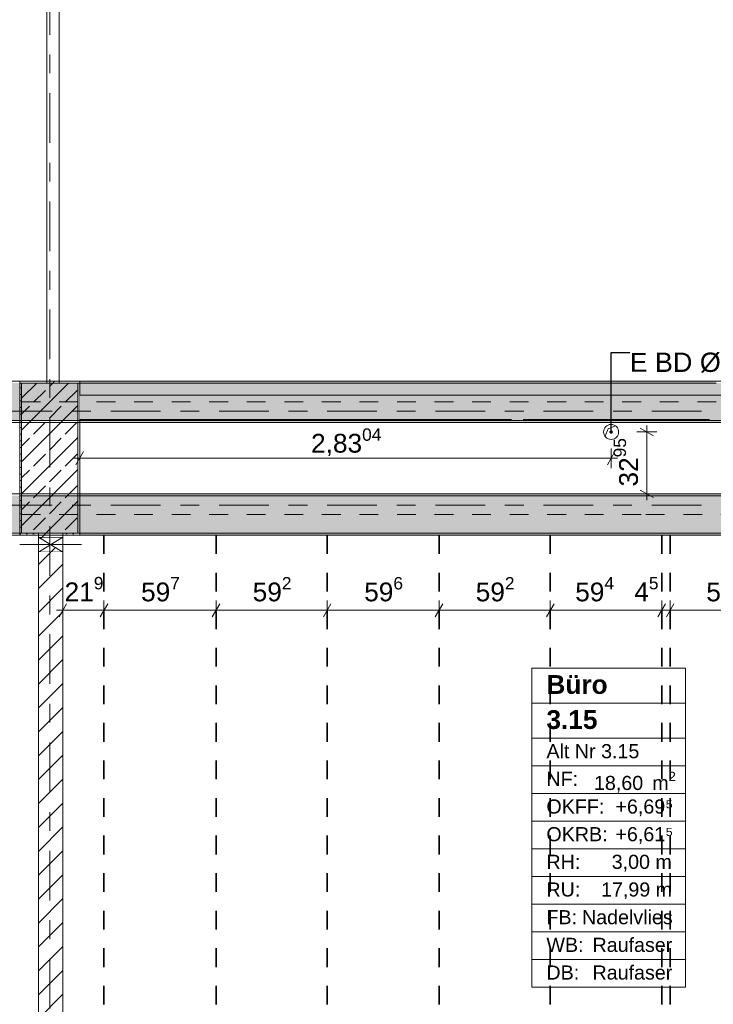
# Model space of a CAD drawing. Header units: metres. Extents: x -3.6 to 84.5, y -11 to 16.8.
# Tile 50 of 124: x 11.2 to 14.9, y 2.7 to 7.9. Entities that reach past the tile are written whole.
import ezdxf

# ---------------------------------------------------------------- set-up
doc = ezdxf.new("R2010")
doc.units = ezdxf.units.M
doc.header["$MEASUREMENT"] = 0
for name, pattern in [('Achse', [0.2, 0.1, -0.05, 0, -0.05]), ('Strichlinie doppelt', [0.546806, 0.264583, -0.105833, 0.070556, -0.105833]), ('Wipeout_Contour', [1, 0, -1])]:
    doc.linetypes.add(name, pattern=pattern)
for name, color, linetype in [('155 - Bemaßung_ Beschriftung.Ausbau - Deckenelemente', 7, 'Continuous'), ('451 - Universal.Achsen Raster', 7, 'Continuous'), ('605 - Struktur.Wand Innen', 7, 'Continuous'), ('607 - Struktur.Stütze', 7, 'Continuous'), ('608 - Struktur.Träger', 7, 'Continuous'), ('Abbruch_155 - Bemaßung_ Beschriftung.Ausbau - Deckenelemente', 7, 'Continuous'), ('Abbruch_605 - Struktur.Wand Innen', 7, 'Continuous'), ('Neubau_155 - Bemaßung_ Beschriftung.Ausbau - Deckenelemente', 7, 'Continuous'), ('Neubau_401 - Zone.Raum_ Raumbegrenzung_ Whg.', 7, 'Continuous'), ('Neubau_605 - Struktur.Wand Innen', 7, 'Continuous')]:
    doc.layers.add(name, color=color, linetype=linetype)
doc.styles.add('ERSTELLTER_STIL_1', font='txt')
doc.styles.add('ERSTELLTER_STIL_2', font='txt')
doc.linetypes.add('Abbruch 1', pattern='A,0,[1,2022.0244.A_L5A-PL04.09_iA_Deckenelemente 2.OG1.Shx,S=0.001984,R=0,X=0,Y=0],-0.25,0', length=0.25)
doc.dimstyles.new('ERSTELLTER_STIL__1', dxfattribs={"dimtxt": 0.1, "dimasz": 0.0532, "dimexe": 0.18, "dimexo": 0.0625, "dimgap": 0, "dimtad": 1, "dimtih": 1, "dimtoh": 1, "dimzin": 0, "dimdsep": 46, "dimtxsty": 'ERSTELLTER_STIL_2', "dimblk": 'ARROWHEAD_2', "dimblk1": 'ARROWHEAD_2', "dimblk2": 'ARROWHEAD_2', "dimcen": 0.09, "dimse1": 1, "dimse2": 1, "dimclrd": 7, "dimclre": 7, "dimclrt": 7, "dimazin": 0, "dimtfac": 1, "dimtdec": 4, "dimtmove": 0, "dimatfit": 3, "dimfxl": 1, "dimtolj": 1, "dimtzin": 0, "dimarcsym": 0})
doc.dimstyles.new('ERSTELLTER_STIL__2', dxfattribs={"dimtxt": 0.1, "dimasz": 0.0532, "dimexe": 0.18, "dimexo": 0.0625, "dimgap": 0, "dimtad": 1, "dimtih": 1, "dimtoh": 1, "dimzin": 0, "dimdsep": 46, "dimtxsty": 'ERSTELLTER_STIL_2', "dimblk": 'ARROWHEAD_2', "dimblk1": 'ARROWHEAD_2', "dimblk2": 'ARROWHEAD_2', "dimcen": 0.09, "dimse1": 1, "dimse2": 1, "dimclrd": 7, "dimclre": 7, "dimclrt": 7, "dimazin": 0, "dimtfac": 1, "dimtdec": 4, "dimtmove": 2, "dimatfit": 3, "dimfxl": 1, "dimtolj": 1, "dimtzin": 0, "dimarcsym": 0})
doc.dimstyles.new('ERSTELLTER_STIL__4', dxfattribs={"dimtxt": 0.1, "dimasz": 0.0532, "dimexe": 0.18, "dimexo": 0.0625, "dimgap": 0, "dimtad": 1, "dimtih": 1, "dimtoh": 1, "dimzin": 0, "dimdsep": 46, "dimtxsty": 'ERSTELLTER_STIL_2', "dimblk": 'ARROWHEAD_2', "dimblk1": 'ARROWHEAD_2', "dimblk2": 'ARROWHEAD_2', "dimcen": 0.09, "dimse1": 1, "dimse2": 1, "dimclrd": 256, "dimclre": 256, "dimclrt": 256, "dimazin": 0, "dimtfac": 1, "dimtdec": 4, "dimtmove": 0, "dimatfit": 3, "dimfxl": 1, "dimtolj": 1, "dimtzin": 0, "dimarcsym": 0})
doc.dimstyles.new('ERSTELLTER_STIL__6', dxfattribs={"dimtxt": 0.1, "dimasz": 0.0532, "dimexe": 0.18, "dimexo": 0.0625, "dimgap": 0, "dimtad": 1, "dimzin": 0, "dimdsep": 46, "dimtxsty": 'ERSTELLTER_STIL_2', "dimblk": 'ARROWHEAD_2', "dimblk1": 'ARROWHEAD_2', "dimblk2": 'ARROWHEAD_2', "dimcen": 0.09, "dimse1": 1, "dimse2": 1, "dimclrd": 256, "dimclre": 256, "dimclrt": 256, "dimazin": 0, "dimtfac": 1, "dimtdec": 4, "dimtmove": 0, "dimatfit": 3, "dimfxl": 1, "dimtolj": 1, "dimtzin": 0, "dimarcsym": 0})
doc.dimstyles.new('ERSTELLTER_STIL__7', dxfattribs={"dimtxt": 0.18, "dimasz": 0.03648, "dimexe": 0.18, "dimexo": 0.0625, "dimgap": 0, "dimtad": 0, "dimtih": 1, "dimtoh": 1, "dimdec": 4, "dimzin": 0, "dimdsep": 46, "dimcen": 0.09, "dimadec": 0, "dimazin": 0, "dimtfac": 1, "dimtdec": 4, "dimtmove": 0, "dimatfit": 3, "dimldrblk": 'ARROWHEAD_11', "dimfxl": 1, "dimtolj": 1, "dimtzin": 0, "dimarcsym": 0})
pattern_1 = [(45, (0, 0), (-0.08485281, 0.08485281), []), (45, (-0.04243, 0.04243), (-0.08485281, 0.08485281), [0.09, -0.03])]
pattern_2 = [(45, (0, 0), (-0.01767767, 0.01767767), [0, -0.025])]
pattern_3 = [(45, (0, 0), (-0.0636396, 0.0636396), [])]

# ---------------------------------------------------------------- blocks, each defined once
blk = doc.blocks.new('*D251')
at = {"layer": '155 - Bemaßung_ Beschriftung.Ausbau - Deckenelemente', "color": 7, "linetype": 'Continuous', "lineweight": 5}
for p, q in [((11.4202, 4.825), (11.3798, 4.755)), ((11.4, 4.7375), (11.4, 4.8425)), ((11.6392, 4.825), (11.5988, 4.755)), ((11.619, 4.7375), (11.619, 4.8425)), ((11.3658, 4.79), (11.4, 4.79)), ((11.4, 4.79), (11.619, 4.79))]:
    blk.add_line(p, q, dxfattribs=at)
at = {"layer": '155 - Bemaßung_ Beschriftung.Ausbau - Deckenelemente', "color": 7, "lineweight": 5, "insert": (11.4094, 4.8089), "char_height": 0.1, "attachment_point": 7, "style": 'ERSTELLTER_STIL_2'}
blk.add_mtext('\\A1;{\\pql;\\fArial|b0|i0|c0|p38;21\\fArial|b0|i0|c0|p38;\\A1{\\H.66x;\\S9^  ;}}', dxfattribs=at)
blk = doc.blocks.new('ARROWHEAD_2')
at = {"color": 0, "linetype": 'Continuous', "lineweight": 0}
for p, q in [((0, 0), (-1, 0)), ((-0.378, -0.655), (0.378, 0.655))]:
    blk.add_line(p, q, dxfattribs=at)
blk = doc.blocks.new('*D252')
at = {"layer": '155 - Bemaßung_ Beschriftung.Ausbau - Deckenelemente', "color": 7, "linetype": 'Continuous', "lineweight": 5}
for p, q in [((11.6392, 4.825), (11.5988, 4.755)), ((11.619, 4.7375), (11.619, 4.8425)), ((12.2362, 4.825), (12.1958, 4.755)), ((12.216, 4.7375), (12.216, 4.8425)), ((11.619, 4.79), (12.216, 4.79))]:
    blk.add_line(p, q, dxfattribs=at)
at = {"layer": '155 - Bemaßung_ Beschriftung.Ausbau - Deckenelemente', "color": 7, "lineweight": 5, "insert": (11.8166, 4.8083), "char_height": 0.1, "attachment_point": 7, "style": 'ERSTELLTER_STIL_2'}
blk.add_mtext('\\A1;{\\pql;\\fArial|b0|i0|c0|p38;59\\fArial|b0|i0|c0|p38;\\A1{\\H.66x;\\S7^  ;}}', dxfattribs=at)
blk = doc.blocks.new('*D253')
at = {"layer": '155 - Bemaßung_ Beschriftung.Ausbau - Deckenelemente', "color": 7, "linetype": 'Continuous', "lineweight": 5}
for p, q in [((12.2362, 4.825), (12.1958, 4.755)), ((12.216, 4.7375), (12.216, 4.8425)), ((12.8282, 4.825), (12.7878, 4.755)), ((12.808, 4.7375), (12.808, 4.8425)), ((12.216, 4.79), (12.808, 4.79))]:
    blk.add_line(p, q, dxfattribs=at)
at = {"layer": '155 - Bemaßung_ Beschriftung.Ausbau - Deckenelemente', "color": 7, "lineweight": 5, "insert": (12.4111, 4.8083), "char_height": 0.1, "attachment_point": 7, "style": 'ERSTELLTER_STIL_2'}
blk.add_mtext('\\A1;{\\pql;\\fArial|b0|i0|c0|p38;59\\fArial|b0|i0|c0|p38;\\A1{\\H.66x;\\S2^  ;}}', dxfattribs=at)
blk = doc.blocks.new('*D254')
at = {"layer": '155 - Bemaßung_ Beschriftung.Ausbau - Deckenelemente', "color": 7, "linetype": 'Continuous', "lineweight": 5}
for p, q in [((12.8282, 4.825), (12.7878, 4.755)), ((12.808, 4.7375), (12.808, 4.8425)), ((13.4242, 4.825), (13.3838, 4.755)), ((13.404, 4.7375), (13.404, 4.8425)), ((12.808, 4.79), (13.404, 4.79))]:
    blk.add_line(p, q, dxfattribs=at)
at = {"layer": '155 - Bemaßung_ Beschriftung.Ausbau - Deckenelemente', "color": 7, "lineweight": 5, "insert": (13.0051, 4.8083), "char_height": 0.1, "attachment_point": 7, "style": 'ERSTELLTER_STIL_2'}
blk.add_mtext('\\A1;{\\pql;\\fArial|b0|i0|c0|p38;59\\fArial|b0|i0|c0|p38;\\A1{\\H.66x;\\S6^  ;}}', dxfattribs=at)
blk = doc.blocks.new('*D255')
at = {"layer": '155 - Bemaßung_ Beschriftung.Ausbau - Deckenelemente', "color": 7, "linetype": 'Continuous', "lineweight": 5}
for p, q in [((13.4242, 4.825), (13.3838, 4.755)), ((13.404, 4.7375), (13.404, 4.8425)), ((14.0162, 4.825), (13.9758, 4.755)), ((13.996, 4.7375), (13.996, 4.8425)), ((13.404, 4.79), (13.996, 4.79))]:
    blk.add_line(p, q, dxfattribs=at)
at = {"layer": '155 - Bemaßung_ Beschriftung.Ausbau - Deckenelemente', "color": 7, "lineweight": 5, "insert": (13.5991, 4.8083), "char_height": 0.1, "attachment_point": 7, "style": 'ERSTELLTER_STIL_2'}
blk.add_mtext('\\A1;{\\pql;\\fArial|b0|i0|c0|p38;59\\fArial|b0|i0|c0|p38;\\A1{\\H.66x;\\S2^  ;}}', dxfattribs=at)
blk = doc.blocks.new('*D256')
at = {"layer": '155 - Bemaßung_ Beschriftung.Ausbau - Deckenelemente', "color": 7, "linetype": 'Continuous', "lineweight": 5}
for p, q in [((14.0162, 4.825), (13.9758, 4.755)), ((13.996, 4.7375), (13.996, 4.8425)), ((14.6102, 4.825), (14.5698, 4.755)), ((14.59, 4.7375), (14.59, 4.8425)), ((13.996, 4.79), (14.59, 4.79))]:
    blk.add_line(p, q, dxfattribs=at)
at = {"layer": '155 - Bemaßung_ Beschriftung.Ausbau - Deckenelemente', "color": 7, "lineweight": 5, "char_height": 0.1, "attachment_point": 7, "style": 'ERSTELLTER_STIL_2'}
for s, insert in [('\\A1;{\\pql;\\fArial|b0|i0|c0|p38;59\\fArial|b0|i0|c0|p38;\\A1{\\H.66x;\\S4^  ;}}', (14.1291, 4.8083)), ('\\A1;{\\pql;\\fArial|b0|i0|c0|p38;4\\fArial|b0|i0|c0|p38;\\A1{\\H.66x;\\S5^  ;}}', (14.4438, 4.8089))]:
    blk.add_mtext(s, dxfattribs=dict(at, insert=insert))
blk = doc.blocks.new('*D257')
at = {"layer": '155 - Bemaßung_ Beschriftung.Ausbau - Deckenelemente', "color": 7, "linetype": 'Continuous', "lineweight": 5}
for p, q in [((14.6102, 4.825), (14.5698, 4.755)), ((14.59, 4.7375), (14.59, 4.8425)), ((14.6552, 4.825), (14.6148, 4.755)), ((14.635, 4.7375), (14.635, 4.8425)), ((14.59, 4.79), (14.635, 4.79))]:
    blk.add_line(p, q, dxfattribs=at)
blk = doc.blocks.new('*D258')
at = {"layer": '155 - Bemaßung_ Beschriftung.Ausbau - Deckenelemente', "color": 7, "linetype": 'Continuous', "lineweight": 5}
for p, q in [((14.6552, 4.825), (14.6148, 4.755)), ((14.635, 4.7375), (14.635, 4.8425)), ((15.2412, 4.825), (15.2008, 4.755)), ((15.221, 4.7375), (15.221, 4.8425)), ((14.635, 4.79), (15.221, 4.79))]:
    blk.add_line(p, q, dxfattribs=at)
at = {"layer": '155 - Bemaßung_ Beschriftung.Ausbau - Deckenelemente', "color": 7, "lineweight": 5, "insert": (14.8271, 4.8083), "char_height": 0.1, "attachment_point": 7, "style": 'ERSTELLTER_STIL_2'}
blk.add_mtext('\\A1;{\\pql;\\fArial|b0|i0|c0|p38;58\\fArial|b0|i0|c0|p38;\\A1{\\H.66x;\\S6^  ;}}', dxfattribs=at)
blk = doc.blocks.new('*D336')
at = {"layer": '155 - Bemaßung_ Beschriftung.Ausbau - Deckenelemente', "color": 160, "linetype": 'Continuous', "lineweight": 5, "true_color": 0x3232ff}
for p, q in [((11.5102, 5.6345), (11.4698, 5.5645)), ((11.49, 5.547), (11.49, 5.652)), ((14.3002, 5.5645), (14.3406, 5.6345)), ((14.3204, 5.547), (14.3204, 5.652)), ((11.4558, 5.5995), (11.49, 5.5995)), ((11.49, 5.5995), (14.3204, 5.5995)), ((14.3204, 5.5995), (14.3546, 5.5995))]:
    blk.add_line(p, q, dxfattribs=at)
at = {"layer": '155 - Bemaßung_ Beschriftung.Ausbau - Deckenelemente', "color": 160, "lineweight": 5, "true_color": 0x3232ff, "insert": (12.7221, 5.6001), "char_height": 0.1, "attachment_point": 7, "style": 'ERSTELLTER_STIL_2'}
blk.add_mtext('\\A1;{\\pql;\\fArial|b0|i0|c0|p38;2,83\\fArial|b0|i0|c0|p38;\\A1{\\H.66x;\\S04^  ;}}', dxfattribs=at)
blk = doc.blocks.new('*D337')
at = {"layer": '155 - Bemaßung_ Beschriftung.Ausbau - Deckenelemente', "color": 160, "linetype": 'Continuous', "lineweight": 5, "true_color": 0x3232ff}
for p, q in [((14.5104, 5.7395), (14.5104, 5.7738)), ((14.5629, 5.7395), (14.4579, 5.7395)), ((14.5454, 5.7193), (14.4754, 5.7597)), ((14.5104, 5.41), (14.5104, 5.7395)), ((14.5629, 5.41), (14.4579, 5.41)), ((14.4754, 5.4302), (14.5454, 5.3898)), ((14.5104, 5.3758), (14.5104, 5.41))]:
    blk.add_line(p, q, dxfattribs=at)
at = {"layer": '155 - Bemaßung_ Beschriftung.Ausbau - Deckenelemente', "color": 160, "lineweight": 5, "true_color": 0x3232ff, "insert": (14.4921, 5.4488), "char_height": 0.1, "attachment_point": 7, "rotation": 90, "style": 'ERSTELLTER_STIL_2'}
blk.add_mtext('\\A1;{\\pql;\\fArial|b0|i0|c0|p38;32\\fArial|b0|i0|c0|p38;\\A1{\\H.66x;\\S95^  ;}}', dxfattribs=at)
blk = doc.blocks.new('ARROWHEAD_11')
at = {"color": 0, "linetype": 'Continuous', "lineweight": 0}
blk.add_line((0, 0), (-1, 0), dxfattribs=at)
at = {"color": 0, "linetype": 'Continuous', "lineweight": 0, "const_width": 0.25, "flags": 128}
blk.add_lwpolyline([(-0.125, 0, 1), (0.125, 0, 1)], format="xyb", close=True, dxfattribs=at)

msp = doc.modelspace()

# ---------------------------------------------------------------- hatches: boundary and pattern name
at = {"layer": '607 - Struktur.Stütze', "linetype": 'Continuous', "lineweight": 0, "true_color": 0x000000}
h = msp.add_hatch(dxfattribs=at)
h.set_pattern_fill('Gips_0001', color=18, style=0, pattern_type=2)
h.set_pattern_definition(pattern_2)
h.paths.add_polyline_path([(11.17, 6.01), (11.17, 5.19), (11.27, 5.19), (11.27, 5.2), (11.18, 5.2), (11.18, 6), (11.315, 6), (11.315, 6.01)])
h = msp.add_hatch(dxfattribs=at)
h.set_pattern_fill('Beton__Stahlbeton_0001', color=18, style=0, pattern_type=2)
h.set_pattern_definition(pattern_1)
h.paths.add_polyline_path([(11.18, 5.2), (11.48, 5.2), (11.48, 6), (11.18, 6)])
h = msp.add_hatch(dxfattribs=at)
h.set_pattern_fill('Gips_0001', color=18, style=0, pattern_type=2)
h.set_pattern_definition(pattern_2)
h.paths.add_polyline_path([(11.38, 6), (11.48, 6), (11.48, 5.2), (11.4, 5.2), (11.4, 5.19), (11.49, 5.19), (11.49, 6.01), (11.38, 6.01)])
at = {"layer": '608 - Struktur.Träger', "linetype": 'Continuous', "lineweight": 0, "true_color": 0x000000}
h = msp.add_hatch(dxfattribs=at)
h.set_pattern_fill('Gips_0001', color=18, style=0, pattern_type=2)
h.set_pattern_definition(pattern_2)
h.paths.add_polyline_path([(14.88, 6.01), (11.49, 6.01), (11.49, 6), (14.88, 6)])
h = msp.add_hatch(dxfattribs=at)
h.set_pattern_fill('Gips_0001', color=18, style=0, pattern_type=2)
h.set_pattern_definition(pattern_2)
h.paths.add_polyline_path([(14.5051, 5.41), (11.49, 5.41), (11.49, 5.4), (14.5051, 5.4)])
h = msp.add_hatch(dxfattribs=at)
h.set_pattern_fill('Gips_0001', color=18, style=0, pattern_type=2)
h.set_pattern_definition(pattern_2)
h.paths.add_polyline_path([(14.5051, 5.4), (18.37, 5.4), (18.37, 5.41), (14.5051, 5.41)])
h = msp.add_hatch(dxfattribs=at)
h.set_pattern_fill('Beton__Stahlbeton_0001', color=18, style=0, pattern_type=2)
h.set_pattern_definition(pattern_1)
h.paths.add_polyline_path([(14.5051, 5.2), (18.37, 5.2), (18.69, 5.2), (22.06, 5.2), (22.19, 5.2), (25.57, 5.2), (25.89, 5.2), (29.23, 5.2), (29.41, 5.2), (32.77, 5.2), (33.09, 5.2), (36.465, 5.2), (36.605, 5.2), (39.97, 5.2), (40.29, 5.2), (47.17, 5.2), (47.49, 5.2), (50.85, 5.2), (51.02, 5.2), (54.37, 5.2), (54.69, 5.2), (58.07, 5.2), (58.205, 5.2), (61.57, 5.2), (61.88, 5.2), (61.88, 5.4), (61.57, 5.4), (58.205, 5.4), (58.07, 5.4), (54.69, 5.4), (54.37, 5.4), (51.02, 5.4), (50.85, 5.4), (47.49, 5.4), (47.17, 5.4), (40.29, 5.4), (39.97, 5.4), (36.605, 5.4), (36.465, 5.4), (33.09, 5.4), (32.77, 5.4), (29.41, 5.4), (29.23, 5.4), (25.89, 5.4), (25.57, 5.4), (22.19, 5.4), (22.06, 5.4), (18.69, 5.4), (18.37, 5.4), (14.5051, 5.4)])
h = msp.add_hatch(dxfattribs=at)
h.set_pattern_fill('Gips_0001', color=18, style=0, pattern_type=2)
h.set_pattern_definition(pattern_2)
h.paths.add_polyline_path([(14.5051, 5.2), (11.49, 5.2), (11.49, 5.19), (14.5051, 5.19)])
h = msp.add_hatch(dxfattribs=at)
h.set_pattern_fill('Gips_0001', color=18, style=0, pattern_type=2)
h.set_pattern_definition(pattern_2)
h.paths.add_polyline_path([(14.5051, 5.19), (18.37, 5.19), (18.37, 5.2), (14.5051, 5.2)])
at = {"layer": 'Abbruch_605 - Struktur.Wand Innen', "linetype": 'Continuous', "lineweight": 0, "true_color": 0x000000}
h = msp.add_hatch(dxfattribs=at)
h.set_pattern_fill('MW_Ziegel_0001', color=18, style=0, pattern_type=2)
h.set_pattern_definition(pattern_3)
h.paths.add_polyline_path([(11.27, 5.18), (11.335, 5.14), (11.4, 5.18)])
h = msp.add_hatch(dxfattribs=at)
h.set_pattern_fill('MW_Ziegel_0001', color=18, style=0, pattern_type=2)
h.set_pattern_definition(pattern_3)
h.paths.add_polyline_path([(11.27, 5.1), (11.4, 5.1), (11.335, 5.14)])

# ---------------------------------------------------------------- linework, layer by layer
at = {"layer": '155 - Bemaßung_ Beschriftung.Ausbau - Deckenelemente', "color": 7, "linetype": 'Achse', "lineweight": 35}
for p, q in [((11.619, 5.19), (11.619, 0.71)), ((12.216, 5.19), (12.216, 0.71)), ((12.808, 5.19), (12.808, 0.71)), ((13.404, 5.19), (13.404, 0.71)), ((13.996, 5.19), (13.996, 0.71)), ((14.59, 5.19), (14.59, 0.71)), ((14.635, 5.19), (14.635, 0.71))]:
    msp.add_line(p, q, dxfattribs=at)
at = {"layer": '451 - Universal.Achsen Raster', "color": 160, "linetype": 'Strichlinie doppelt', "lineweight": 9, "true_color": 0x3232ff}
msp.add_line((64.935, 5.35), (-3.175, 5.35), dxfattribs=at)
at = {"layer": '607 - Struktur.Stütze', "color": 7, "linetype": 'Continuous', "lineweight": 5, "flags": 128}
for points in [[(11.315, 6.01), (11.17, 6.01), (11.17, 5.19), (11.27, 5.19)], [(11.4, 5.19), (11.49, 5.19), (11.49, 6.01), (11.38, 6.01)]]:
    msp.add_lwpolyline(points, dxfattribs=at)
at = {"layer": '607 - Struktur.Stütze', "color": 7, "linetype": 'Continuous', "lineweight": 13, "flags": 128}
msp.add_lwpolyline([(11.18, 5.2), (11.48, 5.2), (11.48, 6), (11.18, 6)], close=True, dxfattribs=at)
at = {"layer": '608 - Struktur.Träger', "color": 7, "linetype": 'Continuous', "lineweight": 5}
for p, q in [((11.49, 6.01), (11.49, 6)), ((14.88, 6.01), (11.49, 6.01)), ((11.49, 5.41), (11.49, 5.4)), ((14.5051, 5.41), (11.49, 5.41)), ((18.37, 5.41), (14.5051, 5.41)), ((11.49, 5.2), (11.49, 5.19)), ((14.5051, 5.19), (11.49, 5.19)), ((18.37, 5.19), (14.5051, 5.19))]:
    msp.add_line(p, q, dxfattribs=at)
at = {"layer": '608 - Struktur.Träger', "color": 7, "linetype": 'Continuous', "lineweight": 13}
for p, q in [((14.88, 6), (11.49, 6)), ((0.38, 5.41), (14.5051, 5.41)), ((14.5051, 5.41), (61.88, 5.41)), ((11.49, 5.4), (11.17, 5.4)), ((14.5051, 5.4), (11.49, 5.4)), ((18.37, 5.4), (14.5051, 5.4)), ((14.5051, 5.19), (61.88, 5.19))]:
    msp.add_line(p, q, dxfattribs=at)
at = {"layer": '608 - Struktur.Träger', "color": 7, "linetype": 'Achse', "lineweight": 9}
for p, q in [((0.38, 5.3), (14.5051, 5.3)), ((14.5051, 5.3), (61.88, 5.3))]:
    msp.add_line(p, q, dxfattribs=at)
at = {"layer": '608 - Struktur.Träger', "color": 7, "linetype": 'Continuous', "lineweight": 13, "flags": 128}
msp.add_lwpolyline([(54.69, 5.2), (54.37, 5.2), (51.02, 5.2), (50.85, 5.2), (47.49, 5.2), (47.17, 5.2), (40.29, 5.2), (39.97, 5.2), (36.605, 5.2), (36.465, 5.2), (33.09, 5.2), (32.77, 5.2), (29.41, 5.2), (29.23, 5.2), (25.89, 5.2), (25.57, 5.2), (22.19, 5.2), (22.06, 5.2), (18.69, 5.2), (18.37, 5.2), (14.5051, 5.2)], dxfattribs=at)
at = {"layer": 'Abbruch_155 - Bemaßung_ Beschriftung.Ausbau - Deckenelemente', "color": 7, "linetype": 'Abbruch 1', "lineweight": 18}
for start, end in [(90, 180), (0, 90), (180, 270), (270, 0)]:
    msp.add_arc((14.3204, 5.7395), 0.04, start, end, dxfattribs=at)
at = {"layer": 'Abbruch_605 - Struktur.Wand Innen', "color": 160, "linetype": 'Abbruch 1', "lineweight": 5, "true_color": 0x3232ff}
msp.add_line((11.17, 5.14), (11.5, 5.14), dxfattribs=at)
msp.add_line((11.17, 5.14), (11.5, 5.14), dxfattribs=at)
at = {"layer": 'Abbruch_605 - Struktur.Wand Innen', "color": 7, "linetype": 'Abbruch 1', "lineweight": 18}
for p, q in [((11.4, 5.18), (11.27, 5.18)), ((11.27, 5.1), (11.4, 5.1))]:
    msp.add_line(p, q, dxfattribs=at)
at = {"layer": 'Abbruch_605 - Struktur.Wand Innen', "color": 7, "linetype": 'Abbruch 1', "lineweight": 18, "flags": 128}
for points in [[(11.27, 5.18), (11.27, 5.1)], [(11.4, 5.1), (11.4, 5.18)]]:
    msp.add_lwpolyline(points, dxfattribs=at)
at = {"layer": 'Neubau_155 - Bemaßung_ Beschriftung.Ausbau - Deckenelemente', "color": 1, "linetype": 'Continuous', "lineweight": 5}
for p, q in [((14.3044, 5.7555), (14.3434, 5.7722)), ((14.2877, 5.7165), (14.3044, 5.7555))]:
    msp.add_line(p, q, dxfattribs=at)
at = {"layer": 'Neubau_401 - Zone.Raum_ Raumbegrenzung_ Whg.', "color": 1, "linetype": 'Continuous', "lineweight": 9}
for p, q in [((14.716, 4.4821), (13.8972, 4.4821)), ((13.8972, 4.4821), (13.8972, 2.783)), ((13.8972, 4.4821), (14.716, 4.4821)), ((13.8972, 4.2955), (13.8972, 4.4821)), ((14.716, 2.783), (14.716, 4.4821)), ((14.716, 4.4821), (14.716, 4.2955)), ((14.716, 4.2955), (13.8972, 4.2955)), ((13.8972, 4.2955), (14.716, 4.2955)), ((13.8972, 4.1089), (13.8972, 4.2955)), ((14.716, 4.2955), (14.716, 4.1089)), ((14.716, 4.1089), (13.8972, 4.1089)), ((13.8972, 4.1089), (14.716, 4.1089)), ((13.8972, 3.9615), (13.8972, 4.1089)), ((14.716, 4.1089), (14.716, 3.9615)), ((14.716, 3.9615), (13.8972, 3.9615)), ((13.8972, 3.9615), (14.716, 3.9615)), ((13.8972, 3.8142), (13.8972, 3.9615)), ((14.716, 3.9615), (14.716, 3.8142)), ((14.716, 3.8142), (13.8972, 3.8142)), ((13.8972, 3.8142), (14.716, 3.8142)), ((13.8972, 3.6669), (13.8972, 3.8142)), ((14.716, 3.8142), (14.716, 3.6669)), ((14.716, 3.6669), (13.8972, 3.6669)), ((13.8972, 3.6669), (14.716, 3.6669)), ((13.8972, 3.5196), (13.8972, 3.6669)), ((14.716, 3.6669), (14.716, 3.5196)), ((14.716, 3.5196), (13.8972, 3.5196)), ((13.8972, 3.5196), (14.716, 3.5196)), ((13.8972, 3.3723), (13.8972, 3.5196)), ((14.716, 3.5196), (14.716, 3.3723)), ((14.716, 3.3723), (13.8972, 3.3723)), ((13.8972, 3.3723), (14.716, 3.3723)), ((13.8972, 3.2249), (13.8972, 3.3723)), ((14.716, 3.3723), (14.716, 3.2249)), ((14.716, 3.2249), (13.8972, 3.2249)), ((13.8972, 3.2249), (14.716, 3.2249)), ((13.8972, 3.0776), (13.8972, 3.2249)), ((14.716, 3.2249), (14.716, 3.0776)), ((14.716, 3.0776), (13.8972, 3.0776)), ((13.8972, 3.0776), (14.716, 3.0776)), ((13.8972, 2.9303), (13.8972, 3.0776)), ((14.716, 3.0776), (14.716, 2.9303)), ((14.716, 2.9303), (13.8972, 2.9303)), ((13.8972, 2.9303), (14.716, 2.9303)), ((13.8972, 2.783), (13.8972, 2.9303)), ((14.716, 2.9303), (14.716, 2.783)), ((13.8972, 2.783), (14.716, 2.783)), ((14.716, 2.783), (13.8972, 2.783))]:
    msp.add_line(p, q, dxfattribs=at)
at = {"layer": 'Neubau_605 - Struktur.Wand Innen', "color": 1, "linetype": 'Continuous', "lineweight": 9}
for p, q in [((11.27, 5.1), (11.4, 5.18)), ((11.27, 5.18), (11.4, 5.1))]:
    msp.add_line(p, q, dxfattribs=at)

# ---------------------------------------------------------------- texts
at = {"layer": 'Neubau_401 - Zone.Raum_ Raumbegrenzung_ Whg.', "color": 7, "lineweight": 9, "attachment_point": 1}
for s, insert, char_height, style in [('\\A1;{\\pqj;\\pt0;\\fArial|b1|i0|c0|p38;}', (14.6375, 4.4673), 0.1, 'ERSTELLTER_STIL_1'), ('\\A1;{\\pqj;\\pt0;\\fArial|b1|i0|c0|p38;Büro}', (13.9757, 4.4445), 0.1, 'ERSTELLTER_STIL_1'), ('\\A1;{\\pql;\\pt0;\\fArial|b1|i0|c0|p38;3.15}', (13.9757, 4.2579), 0.1, 'ERSTELLTER_STIL_1'), ('\\A1;{\\pqj;\\pt0;\\fArial|b1|i0|c0|p38;}', (14.6375, 4.2807), 0.1, 'ERSTELLTER_STIL_1'), ('\\A1;{\\pqj;\\pt0;\\fArial|b0|i0|c0|p38;}', (14.6375, 4.0941), 0.075, 'ERSTELLTER_STIL_2'), ('\\A1;{\\pqj;\\pt0;\\fArial|b0|i0|c0|p38;Alt Nr 3.15}', (13.9757, 4.077), 0.075, 'ERSTELLTER_STIL_2'), ('\\A1;{\\pqj;\\pt0;\\fArial|b0|i0|c0|p38;NF: }', (13.9757, 3.9297), 0.075, 'ERSTELLTER_STIL_2'), ('\\A1;{\\pqj;\\pt0;\\fArial|b0|i0|c0|p38;OKFF: }', (13.9757, 3.7823), 0.075, 'ERSTELLTER_STIL_2'), ('\\A1;{\\pql;\\pt0,0.05;\\fArial|b0|i0|c0|p38;18,60\\fArial|b0|i0|c0|p38;\\A1{\\H.66x;\\S^  ;}\\fArial|b0|i0|c0|p38; m\\fArial|b0|i0|c0|p38;\\A1{\\H.66x;\\S2^  ;}}', (14.2289, 3.9297), 0.075, 'ERSTELLTER_STIL_2'), ('\\A1;{\\pqj;\\pt0;\\fArial|b0|i0|c0|p38;+6,69⁵}', (14.3433, 3.7823), 0.075, 'ERSTELLTER_STIL_2'), ('\\A1;{\\pqj;\\pt0;\\fArial|b0|i0|c0|p38;OKRB: }', (13.9757, 3.635), 0.075, 'ERSTELLTER_STIL_2'), ('\\A1;{\\pqj;\\pt0;\\fArial|b0|i0|c0|p38;+6,61⁵}', (14.3433, 3.635), 0.075, 'ERSTELLTER_STIL_2'), ('\\A1;{\\pqj;\\pt0;\\fArial|b0|i0|c0|p38;RH: }', (13.9757, 3.4877), 0.075, 'ERSTELLTER_STIL_2'), ('\\A1;{\\pqj;\\pt0;\\fArial|b0|i0|c0|p38;3,00 m}', (14.3234, 3.4877), 0.075, 'ERSTELLTER_STIL_2'), ('\\A1;{\\pqj;\\pt0;\\fArial|b0|i0|c0|p38;RU: }', (13.9757, 3.3404), 0.075, 'ERSTELLTER_STIL_2'), ('\\A1;{\\pqj;\\pt0;\\fArial|b0|i0|c0|p38;17,99 m}', (14.2665, 3.3404), 0.075, 'ERSTELLTER_STIL_2'), ('\\A1;{\\pqj;\\pt0;\\fArial|b0|i0|c0|p38;Nadelvlies}', (14.165, 3.1931), 0.075, 'ERSTELLTER_STIL_2'), ('\\A1;{\\pqj;\\pt0;\\fArial|b0|i0|c0|p38;FB: }', (13.9757, 3.1931), 0.075, 'ERSTELLTER_STIL_2'), ('\\A1;{\\pqj;\\pt0;\\fArial|b0|i0|c0|p38;WB: }', (13.9757, 3.0457), 0.075, 'ERSTELLTER_STIL_2'), ('\\A1;{\\pqj;\\pt0;\\fArial|b0|i0|c0|p38;Raufaser}', (14.2212, 3.0457), 0.075, 'ERSTELLTER_STIL_2'), ('\\A1;{\\pqj;\\pt0;\\fArial|b0|i0|c0|p38;DB: }', (13.9757, 2.8984), 0.075, 'ERSTELLTER_STIL_2'), ('\\A1;{\\pqj;\\pt0;\\fArial|b0|i0|c0|p38;Raufaser}', (14.2212, 2.8984), 0.075, 'ERSTELLTER_STIL_2')]:
    msp.add_mtext(s, dxfattribs=dict(at, insert=insert, char_height=char_height, style=style))

# ---------------------------------------------------------------- dimensions: what is measured, and where the dimension line sits
at = {"layer": '155 - Bemaßung_ Beschriftung.Ausbau - Deckenelemente', "color": 7, "linetype": 'Continuous', "lineweight": 5}
for base, p1, p2, picture, middle in [((12.216, 4.79), (11.619, 5.19), (12.216, 5.19), '*D252', (12.0279, 4.86)), ((12.808, 4.79), (12.216, 5.19), (12.808, 5.19), '*D253', (12.6224, 4.86)), ((13.404, 4.79), (12.808, 5.19), (13.404, 5.19), '*D254', (13.2164, 4.86)), ((13.996, 4.79), (13.404, 5.19), (13.996, 5.19), '*D255', (13.8104, 4.86)), ((14.59, 4.79), (13.996, 5.19), (14.59, 5.19), '*D256', (14.3404, 4.86)), ((15.221, 4.79), (14.635, 5.19), (15.221, 5.19), '*D258', (15.0384, 4.86)), ((14.635, 4.7899822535), (14.59, 5.1899822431), (14.635, 5.1899822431), '*D257', (14.6169760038, 4.8599822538))]:
    dim = msp.add_linear_dim(base=base, p1=p1, p2=p2, dimstyle='ERSTELLTER_STIL__1', dxfattribs=at)
    dim.commit()
    dim.dimension.update_dxf_attribs({"geometry": picture, "text_midpoint": middle, "dimtype": 160})

# ---------------------------------------------------------------- next in the draw order: wipeouts: each hides what was drawn before it
at = {"color": 254, "linetype": 'Wipeout_Contour', "lineweight": 0, "ltscale": 51.390416}
msp.add_wipeout([(11.315, 6), (11.38, 6), (11.38, 6.01), (11.315, 6.01)], dxfattribs=at).dxf.layer = '605 - Struktur.Wand Innen'
at = {"color": 254, "linetype": 'Wipeout_Contour', "lineweight": 0, "ltscale": 55.749505}
msp.add_wipeout([(11.49, 5.805), (13.79, 5.805), (13.79, 5.935), (11.49, 5.935)], dxfattribs=at).dxf.layer = '605 - Struktur.Wand Innen'
at = {"color": 254, "linetype": 'Wipeout_Contour', "lineweight": 0, "ltscale": 62.023932}
msp.add_wipeout([(14.845, 5.935), (13.8525, 5.935), (13.8525, 5.805), (14.845, 5.805)], dxfattribs=at).dxf.layer = '605 - Struktur.Wand Innen'
at = {"color": 254, "linetype": 'Wipeout_Contour', "lineweight": 0, "ltscale": 49.90241}
msp.add_wipeout([(11.4, 5.2), (11.27, 5.2), (11.27, 5.18), (11.4, 5.18)], dxfattribs=at).dxf.layer = '605 - Struktur.Wand Innen'
at = {"color": 254, "linetype": 'Wipeout_Contour', "lineweight": 0, "ltscale": 47.526469}
msp.add_wipeout([(11.4, 5.1), (11.27, 5.1), (11.27, 0.7), (11.4, 0.7)], dxfattribs=at).dxf.layer = '605 - Struktur.Wand Innen'

# ---------------------------------------------------------------- next in the draw order: hatches: boundary and pattern name
at = {"layer": '605 - Struktur.Wand Innen', "linetype": 'Continuous', "lineweight": 0, "true_color": 0x000000}
h = msp.add_hatch(dxfattribs=at)
h.set_pattern_fill('MW_Ziegel_0001', color=18, style=0, pattern_type=2)
h.set_pattern_definition(pattern_3)
h.paths.add_polyline_path([(11.315, 6), (11.38, 6), (11.38, 6.01), (11.315, 6.01)])
h = msp.add_hatch(dxfattribs=at)
h.set_pattern_fill('MW_Ziegel_0001', color=18, style=0, pattern_type=2)
h.set_pattern_definition(pattern_3)
h.paths.add_polyline_path([(11.4, 5.2), (11.27, 5.2), (11.27, 5.18), (11.4, 5.18)])
h = msp.add_hatch(dxfattribs=at)
h.set_pattern_fill('MW_Ziegel_0001', color=18, style=0, pattern_type=2)
h.set_pattern_definition(pattern_3)
h.paths.add_polyline_path([(11.4, 5.1), (11.27, 5.1), (11.27, 0.7), (11.4, 0.7)])
at = {"layer": '608 - Struktur.Träger', "linetype": 'Continuous', "lineweight": 0, "true_color": 0x000000}
h = msp.add_hatch(dxfattribs=at)
h.set_pattern_fill('Beton__Stahlbeton_0001', color=18, style=0, pattern_type=2)
h.set_pattern_definition(pattern_1)
h.paths.add_polyline_path([(0.69, 6), (0.38, 6), (0.38, 5.8), (0.69, 5.8), (7.57, 5.8), (7.89, 5.8), (11.17, 5.8), (11.49, 5.8), (18.37, 5.8), (18.69, 5.8), (22.06, 5.8), (22.19, 5.8), (25.57, 5.8), (25.89, 5.8), (32.77, 5.8), (33.09, 5.8), (36.465, 5.8), (36.605, 5.8), (39.97, 5.8), (40.29, 5.8), (47.17, 5.8), (47.49, 5.8), (50.85, 5.8), (51.02, 5.8), (54.37, 5.8), (54.69, 5.8), (58.07, 5.8), (58.205, 5.8), (61.57, 5.8), (61.88, 5.8), (61.88, 6), (61.57, 6), (54.69, 6), (54.37, 6), (50.9625, 6), (50.8975, 6), (47.49, 6), (47.17, 6), (40.29, 6), (39.97, 6), (33.09, 6), (25.57, 6), (18.69, 6), (18.37, 6), (14.945, 6), (14.88, 6), (11.49, 6), (11.17, 6), (7.89, 6), (7.57, 6)])
h = msp.add_hatch(dxfattribs=at)
h.set_pattern_fill('Gips_0001', color=18, style=0, pattern_type=2)
h.set_pattern_definition(pattern_2)
h.paths.add_polyline_path([(11.49, 5.79), (18.37, 5.79), (18.37, 5.8), (11.49, 5.8)])
h = msp.add_hatch(dxfattribs=at)
h.set_pattern_fill('Beton__Stahlbeton_0001', color=18, style=0, pattern_type=2)
h.set_pattern_definition(pattern_1)
h.paths.add_polyline_path([(0.69, 5.4), (0.38, 5.4), (0.38, 5.2), (0.69, 5.2), (7.57, 5.2), (7.89, 5.2), (11.17, 5.2), (11.49, 5.2), (14.5051, 5.2), (14.5051, 5.4), (11.49, 5.4), (11.17, 5.4), (7.89, 5.4), (7.57, 5.4)])

# ---------------------------------------------------------------- next in the draw order: linework, layer by layer
at = {"layer": '451 - Universal.Achsen Raster', "color": 160, "linetype": 'Strichlinie doppelt', "lineweight": 9, "true_color": 0x3232ff}
for p, q in [((11.33, -10.585), (11.33, 16.355)), ((64.935, 5.85), (-3.175, 5.85))]:
    msp.add_line(p, q, dxfattribs=at)
at = {"layer": '605 - Struktur.Wand Innen', "color": 7, "linetype": 'Continuous', "lineweight": 13}
for p, q in [((11.315, 8.09), (11.315, 6.01)), ((11.38, 6.01), (11.38, 8.09))]:
    msp.add_line(p, q, dxfattribs=at)
at = {"layer": '605 - Struktur.Wand Innen', "color": 7, "linetype": 'Continuous', "lineweight": 18}
msp.add_line((11.315, 6.01), (11.38, 6.01), dxfattribs=at)
at = {"layer": '605 - Struktur.Wand Innen', "color": 7, "linetype": 'Continuous', "lineweight": 18, "flags": 128}
for points in [[(11.315, 6.01), (11.315, 6)], [(11.38, 6), (11.38, 6.01)], [(11.27, 5.2), (11.27, 5.18)], [(11.4, 5.18), (11.4, 5.2)], [(11.27, 5.1), (11.27, 0.7)], [(11.4, 0.7), (11.4, 5.1)]]:
    msp.add_lwpolyline(points, dxfattribs=at)
at = {"layer": '605 - Struktur.Wand Innen', "color": 7, "linetype": 'Continuous', "lineweight": 13, "flags": 128}
for points in [[(18.37, 5.935), (11.49, 5.935)], [(11.49, 5.805), (13.79, 5.805)], [(13.8525, 5.805), (14.845, 5.805)]]:
    msp.add_lwpolyline(points, dxfattribs=at)
at = {"layer": '608 - Struktur.Träger', "color": 7, "linetype": 'Continuous', "lineweight": 13}
for p, q in [((0.38, 6.01), (61.88, 6.01)), ((11.49, 6), (11.17, 6)), ((0.38, 5.79), (61.88, 5.79)), ((0.38, 5.19), (14.5051, 5.19))]:
    msp.add_line(p, q, dxfattribs=at)
at = {"layer": '608 - Struktur.Träger', "color": 7, "linetype": 'Achse', "lineweight": 9}
msp.add_line((0.38, 5.9), (61.88, 5.9), dxfattribs=at)
at = {"layer": '608 - Struktur.Träger', "color": 7, "linetype": 'Continuous', "lineweight": 5}
for p in [(11.49, 5.8), (18.37, 5.79)]:
    msp.add_line(p, (11.49, 5.79), dxfattribs=at)
at = {"layer": '608 - Struktur.Träger', "color": 7, "linetype": 'Continuous', "lineweight": 13, "flags": 128}
for points in [[(54.69, 5.8), (54.37, 5.8), (51.02, 5.8), (50.85, 5.8), (47.49, 5.8), (47.17, 5.8), (40.29, 5.8), (39.97, 5.8), (36.605, 5.8), (36.465, 5.8), (33.09, 5.8), (32.77, 5.8), (25.89, 5.8), (25.57, 5.8), (22.19, 5.8), (22.06, 5.8), (18.69, 5.8), (18.37, 5.8), (11.49, 5.8), (11.17, 5.8), (7.89, 5.8), (7.57, 5.8), (0.69, 5.8), (0.38, 5.8)], [(14.5051, 5.2), (11.49, 5.2), (11.17, 5.2), (7.89, 5.2), (7.57, 5.2), (0.69, 5.2), (0.38, 5.2)]]:
    msp.add_lwpolyline(points, dxfattribs=at)

# ---------------------------------------------------------------- next in the draw order: texts
at = {"layer": '155 - Bemaßung_ Beschriftung.Ausbau - Deckenelemente', "color": 1, "linetype": 'Continuous', "lineweight": 9, "insert": (14.4204, 6.1619), "char_height": 0.1, "attachment_point": 1, "style": 'ERSTELLTER_STIL_2'}
msp.add_mtext('\\A1;{\\pql;\\fArial|b0|i0|c0|p38;E\\fArial|b0|i0|c0|p38;\\H1.028354x; BD Ø \\fArial|b0|i0|c0|p38;80}', dxfattribs=at)

# ---------------------------------------------------------------- next in the draw order: dimensions: what is measured, and where the dimension line sits
at = {"layer": '155 - Bemaßung_ Beschriftung.Ausbau - Deckenelemente', "color": 160, "linetype": 'Continuous', "lineweight": 5, "true_color": 0x3232ff}
dim = msp.add_linear_dim(base=(14.3204, 5.5995), p1=(11.49, 5.41), p2=(14.3204, 5.7395), dimstyle='ERSTELLTER_STIL__4', dxfattribs=at)
dim.commit()
dim.dimension.update_dxf_attribs({"geometry": '*D336', "text_midpoint": (13.0251, 5.6695), "dimtype": 160})
dim = msp.add_linear_dim(base=(14.5104, 5.7395), p1=(11.49, 5.41), p2=(14.3204, 5.7395), angle=90, dimstyle='ERSTELLTER_STIL__6', dxfattribs=at)
dim.commit()
dim.dimension.update_dxf_attribs({"geometry": '*D337', "text_midpoint": (14.4404, 5.6982), "dimtype": 160, "text_rotation": 90})
at = {"layer": '155 - Bemaßung_ Beschriftung.Ausbau - Deckenelemente', "color": 7, "linetype": 'Continuous', "lineweight": 5}
dim = msp.add_linear_dim(base=(11.619, 4.79), p1=(11.4, 2.95), p2=(11.619, 5.19), dimstyle='ERSTELLTER_STIL__2', dxfattribs=at)
dim.commit()
dim.dimension.update_dxf_attribs({"geometry": '*D251', "text_midpoint": (11.6207, 4.86), "dimtype": 160})

# ---------------------------------------------------------------- next in the draw order: leaders
at = {"layer": '155 - Bemaßung_ Beschriftung.Ausbau - Deckenelemente', "color": 1, "linetype": 'Continuous', "lineweight": 9, "annotation_type": 0, "has_hookline": 1, "hookline_direction": 0, "text_width": 0.6656}
msp.add_leader([(14.3204, 5.7395), (14.3204, 6.1619), (14.4204, 6.1619)], dimstyle='ERSTELLTER_STIL__7', dxfattribs=at)

doc.saveas('drawing.dxf')
